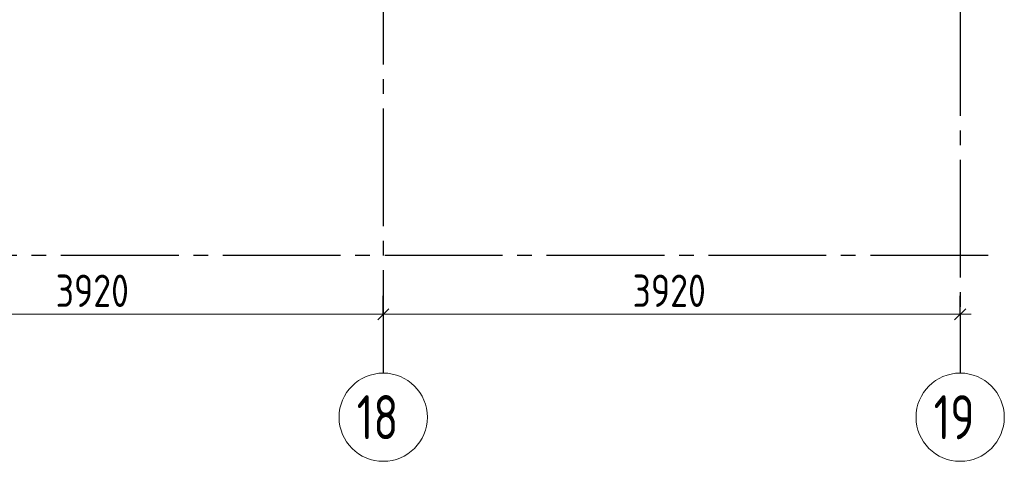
# Model space of a CAD drawing. Header units: millimetres. Extents: x 0 to 43617, y 0 to 29700.
# Tile 11 of 16: x 28680 to 35370, y 14850 to 17854. Entities that reach past the tile are written whole.
import ezdxf

# ---------------------------------------------------------------- set-up
doc = ezdxf.new("R2010")
doc.units = ezdxf.units.MM
doc.linetypes.add('______5', pattern=[1100, 800, -100, 100, -100])
doc.layers.add('Standard', color=7, linetype='Continuous', lineweight=25)
doc.layers.add('Оси', color=40, linetype='______5', lineweight=18)
doc.styles.add('GOST 2.304-81', font='txt')
doc.styles.add('ISOCPEUR', font='txt')

msp = doc.modelspace()

# ---------------------------------------------------------------- linework, layer by layer
at = {"layer": 'Standard', "color": 251, "linetype": 'Continuous', "lineweight": -3, "true_color": 0x656565, "transparency": 33554687}
for p, q in [((31150, 15850), (31150, 15975)), ((35070, 15850), (35070, 15975)), ((31150, 15850), (31150, 15725)), ((31150, 15850), (31150, 15850)), ((35070, 15850), (35070, 15725)), ((35070, 15850), (35070, 15850))]:
    msp.add_line(p, q, dxfattribs=at)
at = {"layer": 'Standard', "color": 7, "linetype": 'Continuous', "lineweight": 25, "transparency": 33554687}
for p, q in [((31112.5, 15812.5), (31187.5, 15887.5)), ((35032.5, 15812.5), (35107.5, 15887.5))]:
    msp.add_line(p, q, dxfattribs=at)
at = {"layer": 'Standard', "color": 7, "linetype": 'Continuous', "lineweight": 13, "transparency": 33554687}
for p, q in [((27230, 15850), (31150, 15850)), ((31150, 15850), (35070, 15850)), ((35070, 15850), (35145, 15850))]:
    msp.add_line(p, q, dxfattribs=at)
at = {"layer": 'Оси', "color": 8, "linetype": '______5', "lineweight": -3, "transparency": 33554687}
for p, q in [((35070, 25700), (35070, 15450)), ((31150, 24950), (31150, 15450)), ((35260, 16250), (3600, 16250))]:
    msp.add_line(p, q, dxfattribs=at)
at = {"layer": 'Оси', "color": 7, "linetype": 'Continuous', "lineweight": 13, "transparency": 33554687}
for centre in [(31150, 15150), (35070, 15150)]:
    msp.add_circle(centre, 300, dxfattribs=at)

# ---------------------------------------------------------------- texts
at = {"layer": 'Standard', "color": 7, "linetype": 'Continuous', "lineweight": 25, "transparency": 33554687, "char_height": 220, "width": 657.046, "attachment_point": 7, "style": 'GOST 2.304-81'}
for insert in [(28924.2, 15900), (32844.2, 15900)]:
    msp.add_mtext('3920', dxfattribs=dict(at, insert=insert))
at = {"layer": 'Оси', "color": 7, "linetype": 'Continuous', "lineweight": 25, "transparency": 33554687, "char_height": 300, "attachment_point": 7, "style": 'ISOCPEUR'}
for s, insert, width in [('\\W0.75;18', (30970, 15000), 472.272), ('\\W0.75;19', (34890, 15000), 472.289)]:
    msp.add_mtext(s, dxfattribs=dict(at, insert=insert, width=width))

doc.saveas('drawing.dxf')
